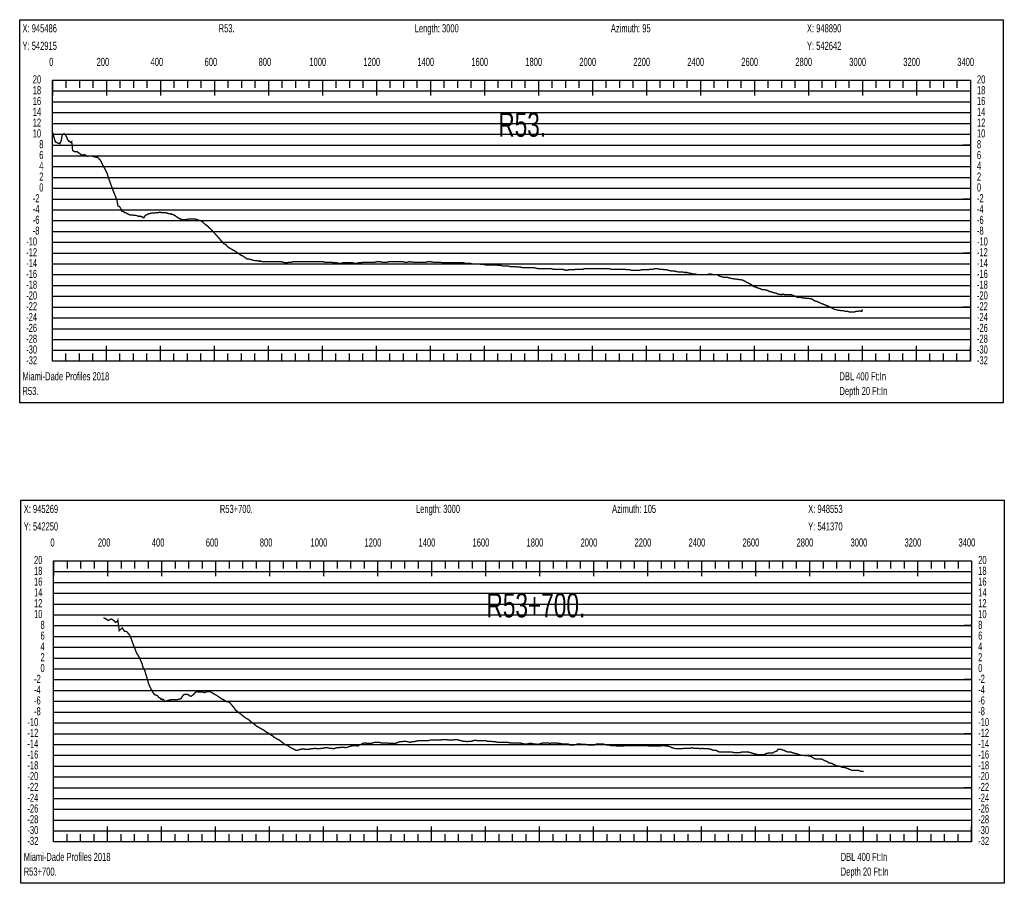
# Model space of a CAD drawing. Header units: inches. Extents: x 471865 to 538526, y 1054316 to 1102451.
# Tile 71 of 114: x 502793 to 506440, y 1099160 to 1102357. Entities that reach past the tile are written whole.
import ezdxf

# ---------------------------------------------------------------- set-up
doc = ezdxf.new("R2010")
doc.units = ezdxf.units.IN
doc.header["$MEASUREMENT"] = 0
for name, color, linetype in [('LABELS', 7, 'Continuous'), ('X_Gr1', 7, 'Continuous'), ('XSECTION', 7, 'Continuous')]:
    doc.layers.add(name, color=color, linetype=linetype)
doc.styles.get("Standard").update_dxf_attribs({"font": 'arial.ttf'})

msp = doc.modelspace()

# ---------------------------------------------------------------- linework, layer by layer
at = {"layer": 'X_Gr1', "color": 6, "linetype": 'Continuous', "lineweight": 18, "true_color": 0xff00ff, "transparency": 33554687, "const_width": 5}
msp.add_lwpolyline([(502914.4, 1101940.9), (502914.4, 1101940.9), (502914.7, 1101940.2), (502925.1, 1101905.2), (502926.5, 1101903.6), (502934.2, 1101900.4), (502941.8, 1101897.7), (502947.1, 1101909), (502949.3, 1101924.1), (502952.9, 1101933.2), (502958.1, 1101934.3), (502963.8, 1101928.5), (502969.1, 1101917.5), (502974.1, 1101906.8), (502977.8, 1101906.4), (502982.2, 1101901.8), (502985.7, 1101905.4), (502989.3, 1101872.4), (502993, 1101870), (502998.9, 1101867.6), (503005.5, 1101868.4), (503024.1, 1101855.2), (503030.4, 1101857.5), (503036.4, 1101855.7), (503045, 1101851.1), (503052.1, 1101852.7), (503061.8, 1101852), (503067.9, 1101849.9), (503076.4, 1101847.4), (503082, 1101847.6), (503091.3, 1101837.4), (503107.7, 1101806), (503116.5, 1101789.5), (503122.2, 1101770.4), (503127.5, 1101756.2), (503134.1, 1101737.7), (503139, 1101724.6), (503144.5, 1101711.2), (503153.6, 1101688.6), (503156.9, 1101667.6), (503162.6, 1101665.5), (503167.7, 1101657.7), (503171.2, 1101647.1), (503175.1, 1101647.8), (503179.9, 1101644.2), (503187.4, 1101641.5), (503194.2, 1101637.1), (503198.4, 1101634.9), (503205.9, 1101633.6), (503213, 1101633.2), (503216.3, 1101632.8), (503223.3, 1101632.6), (503229.1, 1101630.7), (503234.1, 1101628.3), (503238, 1101630), (503241.1, 1101627.7), (503245.5, 1101628.4), (503250.2, 1101624.3), (503253.9, 1101624.5), (503257.4, 1101631.4), (503263.7, 1101634.7), (503270.1, 1101638), (503271.8, 1101638.9), (503275.9, 1101638.9), (503280.2, 1101640.9), (503284.9, 1101640.9), (503289.6, 1101640.9), (503294.1, 1101640.9), (503298.8, 1101642.9), (503303.8, 1101642.9), (503308.3, 1101642.9), (503312.4, 1101644.9), (503316.8, 1101642.9), (503321.7, 1101642.9), (503327, 1101642.9), (503332.6, 1101642.9), (503338.4, 1101640.9), (503344.1, 1101638.9), (503349.2, 1101638.9), (503353.5, 1101636.9), (503357.1, 1101636.9), (503361.5, 1101634.9), (503366.6, 1101632.9), (503372.2, 1101628.9), (503378, 1101624.9), (503383.8, 1101620.9), (503389.2, 1101618.9), (503394.2, 1101616.9), (503402.2, 1101616.9), (503405.1, 1101616.9), (503411.4, 1101616.9), (503418.1, 1101618.9), (503424.7, 1101618.9), (503431.4, 1101618.9), (503437.6, 1101618.9), (503443.3, 1101618.9), (503448.8, 1101616.9), (503454.4, 1101614.9), (503460.5, 1101612.9), (503466.5, 1101610.9), (503472.2, 1101606.9), (503477.7, 1101600.9), (503483.4, 1101596.9), (503489.2, 1101592.9), (503495.4, 1101586.9), (503501.5, 1101580.9), (503507.3, 1101574.9), (503512.8, 1101568.9), (503518.1, 1101562.9), (503523.5, 1101556.9), (503528.9, 1101550.9), (503534.1, 1101544.9), (503538.7, 1101538.9), (503543.6, 1101534.9), (503549.3, 1101526.9), (503557, 1101524.9), (503559.5, 1101520.9), (503564.9, 1101514.9), (503571.3, 1101511.1), (503577.7, 1101507.3), (503584.2, 1101503.6), (503585.4, 1101502.9), (503587, 1101502.9), (503592.3, 1101498.9), (503597.2, 1101494.9), (503602, 1101492.9), (503607.1, 1101488.9), (503612.6, 1101484.9), (503618.2, 1101482.9), (503623.8, 1101478.9), (503629.9, 1101474.9), (503636, 1101470.9), (503642.1, 1101470.9), (503648.6, 1101468.9), (503656.1, 1101466.9), (503664.1, 1101464.9), (503671.8, 1101464.9), (503678.9, 1101462.9), (503686.1, 1101462.9), (503693.5, 1101460.9), (503700.9, 1101460.9), (503708.4, 1101460.9), (503716.2, 1101460.9), (503724, 1101460.9), (503731, 1101460.9), (503737.5, 1101460.9), (503744.4, 1101460.9), (503752.4, 1101460.9), (503760.9, 1101460.9), (503769, 1101458.9), (503776.4, 1101456.9), (503783.4, 1101456.9), (503790.7, 1101458.9), (503798.8, 1101458.9), (503807.4, 1101460.9), (503815.9, 1101460.9), (503823.8, 1101460.9), (503831.4, 1101460.9), (503839.7, 1101460.9), (503848.7, 1101460.9), (503862.4, 1101460.9), (503866.7, 1101460.9), (503874.4, 1101460.9), (503881.6, 1101460.9), (503889.3, 1101460.9), (503898.2, 1101460.9), (503907.5, 1101460.9), (503916.2, 1101460.9), (503924.1, 1101458.9), (503938.9, 1101458.9), (503947.3, 1101458.9), (503956.6, 1101456.9), (503966, 1101456.9), (503975, 1101454.9), (503983.1, 1101454.9), (503990.4, 1101456.9), (503997.8, 1101456.9), (504006.1, 1101456.9), (504015.2, 1101456.9), (504024.7, 1101456.9), (504033.5, 1101454.9), (504041.1, 1101454.9), (504048.6, 1101456.9), (504056.8, 1101456.9), (504066, 1101458.9), (504075.7, 1101458.9), (504084.9, 1101458.9), (504093.3, 1101458.9), (504108.7, 1101458.9), (504117.3, 1101460.9), (504126.9, 1101460.9), (504136.7, 1101458.9), (504145.6, 1101458.9), (504153.4, 1101458.9), (504161.1, 1101460.9), (504169.4, 1101460.9), (504178.5, 1101460.9), (504187.8, 1101460.9), (504196.5, 1101460.9), (504204.5, 1101460.9), (504212.5, 1101460.9), (504221, 1101458.9), (504229.2, 1101458.9), (504236.6, 1101460.9), (504253.5, 1101458.9), (504263.6, 1101458.9), (504273.1, 1101458.9), (504281.7, 1101458.9), (504289.6, 1101458.9), (504297.3, 1101458.9), (504306, 1101460.9), (504315.6, 1101460.9), (504325.3, 1101458.9), (504342.5, 1101458.9), (504350.7, 1101458.9), (504359.7, 1101456.9), (504369.1, 1101456.9), (504378.1, 1101456.9), (504386.4, 1101456.9), (504394.5, 1101456.9), (504402.7, 1101456.9), (504411.2, 1101456.9), (504419.7, 1101456.9), (504428.1, 1101456.9), (504436.4, 1101456.9), (504444.4, 1101454.9), (504452.7, 1101454.9), (504461.5, 1101454.9), (504469.6, 1101452.9), (504477.3, 1101452.9), (504485.3, 1101452.9), (504493.8, 1101452.9), (504502.7, 1101450.9), (504511.4, 1101450.9), (504519.6, 1101448.9), (504527.3, 1101448.9), (504539.2, 1101448.9), (504543.4, 1101448.9), (504551.5, 1101448.9), (504559.6, 1101448.9), (504567.7, 1101446.9), (504576.3, 1101446.9), (504585.4, 1101444.9), (504602.1, 1101444.9), (504609.8, 1101442.9), (504618.3, 1101442.9), (504627.8, 1101442.9), (504637.6, 1101440.9), (504647.4, 1101440.9), (504656, 1101438.9), (504663.3, 1101438.9), (504670.3, 1101438.9), (504678.1, 1101438.9), (504687.1, 1101438.9), (504696.5, 1101438.9), (504705.7, 1101436.9), (504714.2, 1101434.9), (504721.8, 1101434.9), (504729.5, 1101434.9), (504737.8, 1101434.9), (504746.5, 1101434.9), (504754.9, 1101434.9), (504762.6, 1101434.9), (504770.1, 1101432.9), (504777.7, 1101432.9), (504786.1, 1101432.9), (504794.9, 1101432.9), (504803.2, 1101432.9), (504810.9, 1101430.9), (504818.5, 1101428.9), (504826.7, 1101430.9), (504835.6, 1101430.9), (504844.3, 1101430.9), (504852.7, 1101432.9), (504860.3, 1101432.9), (504867.7, 1101432.9), (504879.3, 1101432.9), (504883.6, 1101434.9), (504892.9, 1101434.9), (504902, 1101434.9), (504910.2, 1101434.9), (504917.8, 1101434.9), (504925.7, 1101434.9), (504933.9, 1101434.9), (504942.4, 1101434.9), (504951.1, 1101434.9), (504959.7, 1101434.9), (504967.8, 1101434.9), (504976, 1101434.9), (504984.5, 1101432.9), (504993.4, 1101432.9), (505002, 1101432.9), (505009.9, 1101432.9), (505017.6, 1101432.9), (505025.6, 1101432.9), (505034.7, 1101432.9), (505044.2, 1101430.9), (505053.1, 1101430.9), (505061.5, 1101428.9), (505069.5, 1101428.9), (505077.9, 1101428.9), (505086.8, 1101428.9), (505095.8, 1101430.9), (505104.3, 1101430.9), (505112.2, 1101430.9), (505120, 1101430.9), (505128.4, 1101432.9), (505137.3, 1101432.9), (505146.4, 1101434.9), (505155.5, 1101434.9), (505164.4, 1101432.9), (505172.9, 1101432.9), (505180.7, 1101430.9), (505188.7, 1101430.9), (505197.2, 1101428.9), (505206.2, 1101426.9), (505215.4, 1101426.9), (505224.1, 1101424.9), (505232.5, 1101422.9), (505240.4, 1101422.9), (505248.2, 1101422.9), (505256.4, 1101420.9), (505264.6, 1101420.9), (505273.1, 1101418.9), (505281.7, 1101416.9), (505293.8, 1101414.9), (505297.6, 1101414.9), (505305, 1101412.9), (505313, 1101412.9), (505321.8, 1101412.9), (505330.6, 1101412.9), (505338.7, 1101412.9), (505345.9, 1101414.9), (505353.6, 1101414.9), (505361.9, 1101412.9), (505374.9, 1101412.9), (505379.1, 1101410.9), (505386.9, 1101406.9), (505394.5, 1101404.9), (505402.3, 1101402.9), (505415.7, 1101402.9), (505420.3, 1101400.9), (505429.1, 1101398.9), (505440.9, 1101396.9), (505444.7, 1101396.9), (505456.9, 1101394.9), (505461.4, 1101394.9), (505470.2, 1101392.9), (505478.5, 1101388.9), (505485.9, 1101384.9), (505497.8, 1101378.9), (505502.3, 1101376.9), (505511.4, 1101368.9), (505520.3, 1101366.9), (505528.4, 1101362.9), (505536.1, 1101360.9), (505544.4, 1101356.9), (505553, 1101356.9), (505561.8, 1101354.9), (505570.1, 1101350.9), (505578.2, 1101348.9), (505590.4, 1101344.9), (505594.4, 1101344.9), (505602.7, 1101340.9), (505614.9, 1101338.9), (505618.9, 1101340.9), (505626.9, 1101338.9), (505634.9, 1101338.9), (505647.7, 1101338.9), (505651.6, 1101338.9), (505659.1, 1101334.9), (505666.8, 1101332.9), (505674.9, 1101328.9), (505687.7, 1101328.9), (505691.9, 1101326.9), (505699.8, 1101326.9), (505707.3, 1101324.9), (505715.1, 1101324.9), (505728, 1101322.9), (505732.4, 1101318.9), (505740.8, 1101314.9), (505748.5, 1101312.9), (505755.6, 1101308.9), (505766.9, 1101304.9), (505771.2, 1101302.9), (505795.4, 1101292.9), (505806.8, 1101286.9), (505810.6, 1101284.9), (505818.3, 1101282.9), (505826.7, 1101280.9), (505847.4, 1101278.9), (505851.4, 1101276.9), (505859.4, 1101276.9), (505867.3, 1101274.9), (505874.9, 1101274.9), (505886.2, 1101274.9), (505890, 1101276.9), (505897.2, 1101276.9), (505904.6, 1101278.9), (505912.6, 1101276.9), (505914.4, 1101284.6)], dxfattribs=at)
at = {"layer": 'X_Gr1', "color": 6, "linetype": 'Continuous', "lineweight": 15, "true_color": 0xff00ff, "transparency": 33554687, "const_width": 5}
msp.add_lwpolyline([(503103.7, 1100143.2), (503113.1, 1100138.4), (503120.9, 1100132.3), (503132, 1100138), (503140, 1100134.1), (503148.2, 1100125.5), (503154.2, 1100128.7), (503156.5, 1100133.6), (503162, 1100094.5), (503172.8, 1100105.5), (503181, 1100092.9), (503189.4, 1100091.6), (503196, 1100084.1), (503202.3, 1100075.4), (503214.3, 1100042.5), (503220.7, 1100026.5), (503226.1, 1100011.9), (503232.1, 1100003), (503238, 1099992.5), (503247.6, 1099970), (503247.6, 1099969.2), (503248.4, 1099962.9), (503256.9, 1099945.9), (503263.3, 1099924.4), (503267.9, 1099908.6), (503270.1, 1099899.6), (503273.7, 1099891.5), (503278.9, 1099881.3), (503284, 1099871.1), (503288.3, 1099863.4), (503294.3, 1099857), (503298.9, 1099856), (503304.4, 1099853.2), (503308.4, 1099847.4), (503312.9, 1099846.1), (503315.9, 1099840.9), (503319.2, 1099841.9), (503321.5, 1099839.8), (503325.4, 1099840.2), (503328.3, 1099837.8), (503331.2, 1099832.7), (503335.6, 1099834.4), (503340.8, 1099835.9), (503345.8, 1099837.3), (503350.9, 1099838.5), (503356, 1099839.8), (503361.1, 1099839.6), (503363.7, 1099839.5), (503370.4, 1099839.5), (503377.5, 1099839.5), (503384.4, 1099841.5), (503390.7, 1099843.5), (503395.7, 1099851.5), (503400.4, 1099857.5), (503406.2, 1099859.5), (503412.9, 1099859.5), (503420.4, 1099855.5), (503427.4, 1099851.5), (503433.4, 1099855.5), (503438.2, 1099859.5), (503443, 1099865.5), (503449.3, 1099869.5), (503456.6, 1099867.5), (503464.3, 1099867.5), (503471.5, 1099867.5), (503477.5, 1099865.5), (503482.5, 1099867.5), (503487.1, 1099869.5), (503492.1, 1099869.5), (503498.1, 1099869.5), (503504.7, 1099865.5), (503511.7, 1099861.5), (503518.6, 1099857.5), (503525.1, 1099853.5), (503531.1, 1099849.5), (503536.7, 1099845.5), (503542.4, 1099841.5), (503548.1, 1099839.5), (503553.9, 1099835.5), (503560.4, 1099831.5), (503567.1, 1099831.5), (503574, 1099825.5), (503580.3, 1099817.5), (503586, 1099811.5), (503591.6, 1099801.5), (503597.6, 1099797.5), (503604.8, 1099791.5), (503612.6, 1099785.5), (503620.2, 1099779.5), (503627.3, 1099773.5), (503634, 1099769.5), (503640.9, 1099765.5), (503648.1, 1099759.5), (503655.7, 1099753.5), (503663.4, 1099747.5), (503670.6, 1099741.5), (503677.7, 1099737.5), (503684.7, 1099733.5), (503691.8, 1099729.5), (503699.2, 1099725.5), (503706.8, 1099719.5), (503714.8, 1099715.5), (503722.4, 1099709.5), (503729.7, 1099705.5), (503736.7, 1099699.5), (503743.9, 1099695.5), (503751.9, 1099691.5), (503760.1, 1099685.5), (503767.8, 1099679.5), (503774.9, 1099673.5), (503781.6, 1099671.5), (503788.9, 1099667.5), (503797.1, 1099661.5), (503805.5, 1099657.5), (503813.2, 1099653.5), (503819.8, 1099651.5), (503826.6, 1099653.5), (503834.1, 1099655.5), (503842.2, 1099657.5), (503850.6, 1099655.5), (503858.1, 1099655.5), (503864.9, 1099655.5), (503871.8, 1099657.5), (503879.6, 1099657.5), (503888, 1099659.5), (503896.3, 1099657.5), (503904, 1099657.5), (503911, 1099659.5), (503917.5, 1099659.5), (503924.7, 1099661.5), (503932.6, 1099661.5), (503940.7, 1099659.5), (503948.3, 1099659.5), (503955.3, 1099657.5), (503962, 1099659.5), (503968.6, 1099661.5), (503976.1, 1099661.5), (503984.3, 1099663.5), (503993, 1099663.5), (504001.1, 1099661.5), (504007.8, 1099663.5), (504013.8, 1099665.5), (504020.5, 1099667.5), (504028.6, 1099669.5), (504037.4, 1099669.5), (504045.1, 1099667.5), (504051.5, 1099671.5), (504057.5, 1099673.5), (504064.1, 1099677.5), (504071.8, 1099679.5), (504079.8, 1099677.5), (504087.6, 1099677.5), (504094.5, 1099677.5), (504100.8, 1099679.5), (504108, 1099681.5), (504116, 1099681.5), (504124.3, 1099681.5), (504132.1, 1099679.5), (504139.2, 1099679.5), (504146.5, 1099679.5), (504154, 1099679.5), (504162, 1099677.5), (504170.1, 1099677.5), (504178, 1099677.5), (504186, 1099677.5), (504193.5, 1099681.5), (504200.9, 1099683.5), (504208, 1099683.5), (504215.1, 1099685.5), (504222.7, 1099685.5), (504230.7, 1099683.5), (504238.9, 1099681.5), (504246.5, 1099683.5), (504253.3, 1099683.5), (504260.4, 1099685.5), (504267.8, 1099687.5), (504275.4, 1099687.5), (504283.3, 1099687.5), (504291.2, 1099687.5), (504299.1, 1099687.5), (504306.2, 1099687.5), (504313.2, 1099689.5), (504320.4, 1099689.5), (504328.4, 1099689.5), (504336.9, 1099689.5), (504344.8, 1099689.5), (504351.7, 1099689.5), (504358.3, 1099691.5), (504365.5, 1099691.5), (504373.9, 1099691.5), (504382.5, 1099689.5), (504390.5, 1099689.5), (504397.4, 1099689.5), (504404, 1099691.5), (504411.5, 1099691.5), (504419.6, 1099689.5), (504428.1, 1099687.5), (504436.6, 1099685.5), (504444.3, 1099685.5), (504451.3, 1099683.5), (504457.9, 1099685.5), (504465.5, 1099685.5), (504473.6, 1099687.5), (504481.2, 1099689.5), (504488.5, 1099687.5), (504495.6, 1099687.5), (504503.2, 1099687.5), (504511, 1099687.5), (504518.6, 1099687.5), (504525.9, 1099685.5), (504532.8, 1099685.5), (504539.9, 1099685.5), (504547.8, 1099683.5), (504556.1, 1099683.5), (504564.3, 1099681.5), (504571.5, 1099681.5), (504578.3, 1099681.5), (504585.1, 1099681.5), (504592.2, 1099681.5), (504600.4, 1099681.5), (504608.7, 1099679.5), (504616.8, 1099679.5), (504623.8, 1099679.5), (504630.1, 1099679.5), (504636.7, 1099679.5), (504644.2, 1099679.5), (504652.5, 1099677.5), (504660.7, 1099675.5), (504667.8, 1099675.5), (504674.1, 1099675.5), (504680.5, 1099677.5), (504688.2, 1099677.5), (504696.7, 1099675.5), (504704.7, 1099675.5), (504712.2, 1099673.5), (504718.8, 1099675.5), (504725.5, 1099677.5), (504732.8, 1099679.5), (504740.9, 1099679.5), (504749.4, 1099679.5), (504756.9, 1099677.5), (504763.8, 1099679.5), (504770.8, 1099679.5), (504778.3, 1099679.5), (504786.3, 1099677.5), (504794, 1099677.5), (504801.7, 1099675.5), (504809.4, 1099675.5), (504816.8, 1099675.5), (504824.2, 1099675.5), (504831.4, 1099671.5), (504838.9, 1099671.5), (504846.6, 1099671.5), (504854, 1099673.5), (504861.5, 1099675.5), (504869.1, 1099675.5), (504876.9, 1099673.5), (504884.7, 1099673.5), (504891.8, 1099673.5), (504898.9, 1099671.5), (504906.3, 1099671.5), (504914.3, 1099671.5), (504922.4, 1099671.5), (504930.1, 1099675.5), (504937.6, 1099675.5), (504944.8, 1099675.5), (504952.4, 1099675.5), (504960.4, 1099673.5), (504968.3, 1099671.5), (504976, 1099671.5), (504983.2, 1099669.5), (504990.4, 1099669.5), (504998, 1099669.5), (505006, 1099667.5), (505013.9, 1099667.5), (505021.2, 1099667.5), (505028.4, 1099667.5), (505036.1, 1099669.5), (505043.7, 1099669.5), (505051.1, 1099669.5), (505058.1, 1099669.5), (505065.4, 1099669.5), (505072.8, 1099669.5), (505080.2, 1099669.5), (505087.9, 1099669.5), (505095.5, 1099669.5), (505106.6, 1099669.5), (505110.3, 1099669.5), (505118.1, 1099669.5), (505126.3, 1099667.5), (505134.2, 1099667.5), (505141.9, 1099667.5), (505149.3, 1099667.5), (505156.5, 1099667.5), (505164.1, 1099667.5), (505171.8, 1099669.5), (505179.5, 1099669.5), (505186.9, 1099667.5), (505194, 1099667.5), (505201.4, 1099665.5), (505209.1, 1099661.5), (505216.8, 1099659.5), (505224.5, 1099657.5), (505231.7, 1099657.5), (505238.8, 1099657.5), (505246, 1099657.5), (505253.5, 1099659.5), (505261.4, 1099659.5), (505268.8, 1099659.5), (505275.9, 1099659.5), (505282.9, 1099661.5), (505290.5, 1099659.5), (505298.9, 1099659.5), (505307.1, 1099659.5), (505314.4, 1099657.5), (505321.1, 1099659.5), (505328.3, 1099657.5), (505336, 1099657.5), (505343.5, 1099657.5), (505354.3, 1099655.5), (505357.7, 1099653.5), (505364.3, 1099651.5), (505374.8, 1099651.5), (505378.5, 1099647.5), (505386.7, 1099645.5), (505394.6, 1099645.5), (505401.9, 1099645.5), (505408.8, 1099645.5), (505415.6, 1099645.5), (505422.8, 1099645.5), (505430.7, 1099645.5), (505438.9, 1099643.5), (505446.8, 1099643.5), (505454.1, 1099643.5), (505461.2, 1099643.5), (505468.2, 1099645.5), (505475.7, 1099645.5), (505483.8, 1099645.5), (505491.8, 1099645.5), (505499.4, 1099643.5), (505506, 1099641.5), (505512.5, 1099639.5), (505519.9, 1099637.5), (505528.4, 1099635.5), (505540.6, 1099635.5), (505544.3, 1099635.5), (505550.5, 1099635.5), (505557, 1099639.5), (505564.6, 1099641.5), (505577.1, 1099641.5), (505581, 1099641.5), (505587.7, 1099645.5), (505597.9, 1099649.5), (505601.6, 1099655.5), (505613.6, 1099655.5), (505617.6, 1099653.5), (505625, 1099651.5), (505632.4, 1099647.5), (505639.6, 1099645.5), (505650.3, 1099645.5), (505653.8, 1099643.5), (505661, 1099641.5), (505668.6, 1099639.5), (505676.4, 1099637.5), (505687.5, 1099633.5), (505691.1, 1099633.5), (505698.1, 1099633.5), (505705.4, 1099631.5), (505713.2, 1099631.5), (505725.4, 1099629.5), (505729.2, 1099625.5), (505736.4, 1099621.5), (505743.4, 1099619.5), (505750.7, 1099619.5), (505762.9, 1099619.5), (505767.1, 1099617.5), (505775.1, 1099613.5), (505786, 1099609.5), (505789.6, 1099605.5), (505801.1, 1099603.5), (505804.9, 1099601.5), (505812.4, 1099597.5), (505819.8, 1099593.5), (505827.5, 1099593.5), (505839.6, 1099589.5), (505843.7, 1099589.5), (505851.5, 1099587.5), (505862.3, 1099583.5), (505865.8, 1099581.5), (505876.9, 1099577.5), (505880.9, 1099577.5), (505889.1, 1099577.5), (505900.3, 1099577.5), (505903.8, 1099575.5), (505913.9, 1099573.5), (505917.5, 1099573.5), (505919, 1099573.2)], dxfattribs=at)
at = {"layer": 'XSECTION', "color": 18, "linetype": 'Continuous', "true_color": 0x000000}
for points in [[(502793.2, 1102356.9), (506435.6, 1102356.9), (506435.6, 1100938.9), (502793.2, 1100938.9), (502793.2, 1102356.9)], [(502914.4, 1102132.9), (506314.4, 1102132.9), (506314.4, 1101092.9), (502914.4, 1101092.9), (502914.4, 1102132.9)], [(502914.4, 1102132.9), (502914.4, 1102076.5)], [(502914.4, 1102132.9), (502914.4, 1102076.5)], [(502914.4, 1102132.9), (502914.4, 1102104.9)], [(502914.4, 1102132.9), (502914.4, 1102104.9)], [(502964.4, 1102132.9), (502964.4, 1102104.9)], [(503014.4, 1102132.9), (503014.4, 1102104.9)], [(503064.4, 1102132.9), (503064.4, 1102104.9)], [(503114.4, 1102132.9), (503114.4, 1102076.5)], [(503114.4, 1102132.9), (503114.4, 1102104.9)], [(503164.4, 1102132.9), (503164.4, 1102104.9)], [(503214.4, 1102132.9), (503214.4, 1102104.9)], [(503264.4, 1102132.9), (503264.4, 1102104.9)], [(503314.4, 1102132.9), (503314.4, 1102076.5)], [(503314.4, 1102132.9), (503314.4, 1102104.9)], [(503364.4, 1102132.9), (503364.4, 1102104.9)], [(503414.4, 1102132.9), (503414.4, 1102104.9)], [(503464.4, 1102132.9), (503464.4, 1102104.9)], [(503514.4, 1102132.9), (503514.4, 1102076.5)], [(503514.4, 1102132.9), (503514.4, 1102104.9)], [(503564.4, 1102132.9), (503564.4, 1102104.9)], [(503614.4, 1102132.9), (503614.4, 1102104.9)], [(503664.4, 1102132.9), (503664.4, 1102104.9)], [(503714.4, 1102132.9), (503714.4, 1102076.5)], [(503714.4, 1102132.9), (503714.4, 1102104.9)], [(503764.4, 1102132.9), (503764.4, 1102104.9)], [(503814.4, 1102132.9), (503814.4, 1102104.9)], [(503864.4, 1102132.9), (503864.4, 1102104.9)], [(503914.4, 1102132.9), (503914.4, 1102076.5)], [(503914.4, 1102132.9), (503914.4, 1102104.9)], [(503964.4, 1102132.9), (503964.4, 1102104.9)], [(504014.4, 1102132.9), (504014.4, 1102104.9)], [(504064.4, 1102132.9), (504064.4, 1102104.9)], [(504114.4, 1102132.9), (504114.4, 1102076.5)], [(504114.4, 1102132.9), (504114.4, 1102104.9)], [(504164.4, 1102132.9), (504164.4, 1102104.9)], [(504214.4, 1102132.9), (504214.4, 1102104.9)], [(504264.4, 1102132.9), (504264.4, 1102104.9)], [(504314.4, 1102132.9), (504314.4, 1102076.5)], [(504314.4, 1102132.9), (504314.4, 1102104.9)], [(504364.4, 1102132.9), (504364.4, 1102104.9)], [(504414.4, 1102132.9), (504414.4, 1102104.9)], [(504464.4, 1102132.9), (504464.4, 1102104.9)], [(504514.4, 1102132.9), (504514.4, 1102076.5)], [(504514.4, 1102132.9), (504514.4, 1102104.9)], [(504564.4, 1102132.9), (504564.4, 1102104.9)], [(504614.4, 1102132.9), (504614.4, 1102104.9)], [(504664.4, 1102132.9), (504664.4, 1102104.9)], [(504714.4, 1102132.9), (504714.4, 1102076.5)], [(504714.4, 1102132.9), (504714.4, 1102104.9)], [(504764.4, 1102132.9), (504764.4, 1102104.9)], [(504814.4, 1102132.9), (504814.4, 1102104.9)], [(504864.4, 1102132.9), (504864.4, 1102104.9)], [(504914.4, 1102132.9), (504914.4, 1102076.5)], [(504914.4, 1102132.9), (504914.4, 1102104.9)], [(504964.4, 1102132.9), (504964.4, 1102104.9)], [(505014.4, 1102132.9), (505014.4, 1102104.9)], [(505064.4, 1102132.9), (505064.4, 1102104.9)], [(505114.4, 1102132.9), (505114.4, 1102076.5)], [(505114.4, 1102132.9), (505114.4, 1102104.9)], [(505164.4, 1102132.9), (505164.4, 1102104.9)], [(505214.4, 1102132.9), (505214.4, 1102104.9)], [(505264.4, 1102132.9), (505264.4, 1102104.9)], [(505314.4, 1102132.9), (505314.4, 1102076.5)], [(505314.4, 1102132.9), (505314.4, 1102104.9)], [(505364.4, 1102132.9), (505364.4, 1102104.9)], [(505414.4, 1102132.9), (505414.4, 1102104.9)], [(505464.4, 1102132.9), (505464.4, 1102104.9)], [(505514.4, 1102132.9), (505514.4, 1102076.5)], [(505514.4, 1102132.9), (505514.4, 1102104.9)], [(505564.4, 1102132.9), (505564.4, 1102104.9)], [(505614.4, 1102132.9), (505614.4, 1102104.9)], [(505664.4, 1102132.9), (505664.4, 1102104.9)], [(505714.4, 1102132.9), (505714.4, 1102076.5)], [(505714.4, 1102132.9), (505714.4, 1102104.9)], [(505764.4, 1102132.9), (505764.4, 1102104.9)], [(505814.4, 1102132.9), (505814.4, 1102104.9)], [(505864.4, 1102132.9), (505864.4, 1102104.9)], [(505914.4, 1102132.9), (505914.4, 1102076.5)], [(505914.4, 1102132.9), (505914.4, 1102104.9)], [(505964.4, 1102132.9), (505964.4, 1102104.9)], [(506014.4, 1102132.9), (506014.4, 1102104.9)], [(506064.4, 1102132.9), (506064.4, 1102104.9)], [(506114.4, 1102132.9), (506114.4, 1102076.5)], [(506114.4, 1102132.9), (506114.4, 1102104.9)], [(506164.4, 1102132.9), (506164.4, 1102104.9)], [(506214.4, 1102132.9), (506214.4, 1102104.9)], [(506264.4, 1102132.9), (506264.4, 1102104.9)], [(506314.4, 1102132.9), (506314.4, 1102076.5)], [(506314.4, 1102132.9), (506314.4, 1102104.9)], [(502914.4, 1101892.9), (502942.4, 1101892.9)], [(506314.4, 1101892.9), (506286.4, 1101892.9)], [(502914.4, 1101692.9), (502942.4, 1101692.9)], [(506314.4, 1101692.9), (506286.4, 1101692.9)], [(502914.4, 1101492.9), (502942.4, 1101492.9)], [(506314.4, 1101492.9), (506286.4, 1101492.9)], [(502914.4, 1101292.9), (502942.4, 1101292.9)], [(506314.4, 1101292.9), (506286.4, 1101292.9)], [(502914.4, 1101092.9), (502914.4, 1101149.3)], [(502914.4, 1101092.9), (502914.4, 1101149.3)], [(503114.4, 1101092.9), (503114.4, 1101149.3)], [(503314.4, 1101092.9), (503314.4, 1101149.3)], [(503514.4, 1101092.9), (503514.4, 1101149.3)], [(503714.4, 1101092.9), (503714.4, 1101149.3)], [(503914.4, 1101092.9), (503914.4, 1101149.3)], [(504114.4, 1101092.9), (504114.4, 1101149.3)], [(504314.4, 1101092.9), (504314.4, 1101149.3)], [(504514.4, 1101092.9), (504514.4, 1101149.3)], [(504714.4, 1101092.9), (504714.4, 1101149.3)], [(504914.4, 1101092.9), (504914.4, 1101149.3)], [(505114.4, 1101092.9), (505114.4, 1101149.3)], [(505314.4, 1101092.9), (505314.4, 1101149.3)], [(505514.4, 1101092.9), (505514.4, 1101149.3)], [(505714.4, 1101092.9), (505714.4, 1101149.3)], [(505914.4, 1101092.9), (505914.4, 1101149.3)], [(506114.4, 1101092.9), (506114.4, 1101149.3)], [(506314.4, 1101092.9), (506314.4, 1101149.3)], [(502914.4, 1101092.9), (502914.4, 1101120.9)], [(502914.4, 1101092.9), (502914.4, 1101120.9)], [(502964.4, 1101092.9), (502964.4, 1101120.9)], [(503014.4, 1101092.9), (503014.4, 1101120.9)], [(503064.4, 1101092.9), (503064.4, 1101120.9)], [(503114.4, 1101092.9), (503114.4, 1101120.9)], [(503164.4, 1101092.9), (503164.4, 1101120.9)], [(503214.4, 1101092.9), (503214.4, 1101120.9)], [(503264.4, 1101092.9), (503264.4, 1101120.9)], [(503314.4, 1101092.9), (503314.4, 1101120.9)], [(503364.4, 1101092.9), (503364.4, 1101120.9)], [(503414.4, 1101092.9), (503414.4, 1101120.9)], [(503464.4, 1101092.9), (503464.4, 1101120.9)], [(503514.4, 1101092.9), (503514.4, 1101120.9)], [(503564.4, 1101092.9), (503564.4, 1101120.9)], [(503614.4, 1101092.9), (503614.4, 1101120.9)], [(503664.4, 1101092.9), (503664.4, 1101120.9)], [(503714.4, 1101092.9), (503714.4, 1101120.9)], [(503764.4, 1101092.9), (503764.4, 1101120.9)], [(503814.4, 1101092.9), (503814.4, 1101120.9)], [(503864.4, 1101092.9), (503864.4, 1101120.9)], [(503914.4, 1101092.9), (503914.4, 1101120.9)], [(503964.4, 1101092.9), (503964.4, 1101120.9)], [(504014.4, 1101092.9), (504014.4, 1101120.9)], [(504064.4, 1101092.9), (504064.4, 1101120.9)], [(504114.4, 1101092.9), (504114.4, 1101120.9)], [(504164.4, 1101092.9), (504164.4, 1101120.9)], [(504214.4, 1101092.9), (504214.4, 1101120.9)], [(504264.4, 1101092.9), (504264.4, 1101120.9)], [(504314.4, 1101092.9), (504314.4, 1101120.9)], [(504364.4, 1101092.9), (504364.4, 1101120.9)], [(504414.4, 1101092.9), (504414.4, 1101120.9)], [(504464.4, 1101092.9), (504464.4, 1101120.9)], [(504514.4, 1101092.9), (504514.4, 1101120.9)], [(504564.4, 1101092.9), (504564.4, 1101120.9)], [(504614.4, 1101092.9), (504614.4, 1101120.9)], [(504664.4, 1101092.9), (504664.4, 1101120.9)], [(504714.4, 1101092.9), (504714.4, 1101120.9)], [(504764.4, 1101092.9), (504764.4, 1101120.9)], [(504814.4, 1101092.9), (504814.4, 1101120.9)], [(504864.4, 1101092.9), (504864.4, 1101120.9)], [(504914.4, 1101092.9), (504914.4, 1101120.9)], [(504964.4, 1101092.9), (504964.4, 1101120.9)], [(505014.4, 1101092.9), (505014.4, 1101120.9)], [(505064.4, 1101092.9), (505064.4, 1101120.9)], [(505114.4, 1101092.9), (505114.4, 1101120.9)], [(505164.4, 1101092.9), (505164.4, 1101120.9)], [(505214.4, 1101092.9), (505214.4, 1101120.9)], [(505264.4, 1101092.9), (505264.4, 1101120.9)], [(505314.4, 1101092.9), (505314.4, 1101120.9)], [(505364.4, 1101092.9), (505364.4, 1101120.9)], [(505414.4, 1101092.9), (505414.4, 1101120.9)], [(505464.4, 1101092.9), (505464.4, 1101120.9)], [(505514.4, 1101092.9), (505514.4, 1101120.9)], [(505564.4, 1101092.9), (505564.4, 1101120.9)], [(505614.4, 1101092.9), (505614.4, 1101120.9)], [(505664.4, 1101092.9), (505664.4, 1101120.9)], [(505714.4, 1101092.9), (505714.4, 1101120.9)], [(505764.4, 1101092.9), (505764.4, 1101120.9)], [(505814.4, 1101092.9), (505814.4, 1101120.9)], [(505864.4, 1101092.9), (505864.4, 1101120.9)], [(505914.4, 1101092.9), (505914.4, 1101120.9)], [(505964.4, 1101092.9), (505964.4, 1101120.9)], [(506014.4, 1101092.9), (506014.4, 1101120.9)], [(506064.4, 1101092.9), (506064.4, 1101120.9)], [(506114.4, 1101092.9), (506114.4, 1101120.9)], [(506164.4, 1101092.9), (506164.4, 1101120.9)], [(506214.4, 1101092.9), (506214.4, 1101120.9)], [(506264.4, 1101092.9), (506264.4, 1101120.9)], [(506314.4, 1101092.9), (506314.4, 1101120.9)], [(502797.8, 1100577.5), (506440.2, 1100577.5), (506440.2, 1099159.5), (502797.8, 1099159.5), (502797.8, 1100577.5)], [(502919, 1100353.5), (506319, 1100353.5), (506319, 1099313.5), (502919, 1099313.5), (502919, 1100353.5)], [(502919, 1100353.5), (502919, 1100297.1)], [(502919, 1100353.5), (502919, 1100297.1)], [(502919, 1100353.5), (502919, 1100325.5)], [(502919, 1100353.5), (502919, 1100325.5)], [(502969, 1100353.5), (502969, 1100325.5)], [(503019, 1100353.5), (503019, 1100325.5)], [(503069, 1100353.5), (503069, 1100325.5)], [(503119, 1100353.5), (503119, 1100297.1)], [(503119, 1100353.5), (503119, 1100325.5)], [(503169, 1100353.5), (503169, 1100325.5)], [(503219, 1100353.5), (503219, 1100325.5)], [(503269, 1100353.5), (503269, 1100325.5)], [(503319, 1100353.5), (503319, 1100297.1)], [(503319, 1100353.5), (503319, 1100325.5)], [(503369, 1100353.5), (503369, 1100325.5)], [(503419, 1100353.5), (503419, 1100325.5)], [(503469, 1100353.5), (503469, 1100325.5)], [(503519, 1100353.5), (503519, 1100297.1)], [(503519, 1100353.5), (503519, 1100325.5)], [(503569, 1100353.5), (503569, 1100325.5)], [(503619, 1100353.5), (503619, 1100325.5)], [(503669, 1100353.5), (503669, 1100325.5)], [(503719, 1100353.5), (503719, 1100297.1)], [(503719, 1100353.5), (503719, 1100325.5)], [(503769, 1100353.5), (503769, 1100325.5)], [(503819, 1100353.5), (503819, 1100325.5)], [(503869, 1100353.5), (503869, 1100325.5)], [(503919, 1100353.5), (503919, 1100297.1)], [(503919, 1100353.5), (503919, 1100325.5)], [(503969, 1100353.5), (503969, 1100325.5)], [(504019, 1100353.5), (504019, 1100325.5)], [(504069, 1100353.5), (504069, 1100325.5)], [(504119, 1100353.5), (504119, 1100297.1)], [(504119, 1100353.5), (504119, 1100325.5)], [(504169, 1100353.5), (504169, 1100325.5)], [(504219, 1100353.5), (504219, 1100325.5)], [(504269, 1100353.5), (504269, 1100325.5)], [(504319, 1100353.5), (504319, 1100297.1)], [(504319, 1100353.5), (504319, 1100325.5)], [(504369, 1100353.5), (504369, 1100325.5)], [(504419, 1100353.5), (504419, 1100325.5)], [(504469, 1100353.5), (504469, 1100325.5)], [(504519, 1100353.5), (504519, 1100297.1)], [(504519, 1100353.5), (504519, 1100325.5)], [(504569, 1100353.5), (504569, 1100325.5)], [(504619, 1100353.5), (504619, 1100325.5)], [(504669, 1100353.5), (504669, 1100325.5)], [(504719, 1100353.5), (504719, 1100297.1)], [(504719, 1100353.5), (504719, 1100325.5)], [(504769, 1100353.5), (504769, 1100325.5)], [(504819, 1100353.5), (504819, 1100325.5)], [(504869, 1100353.5), (504869, 1100325.5)], [(504919, 1100353.5), (504919, 1100297.1)], [(504919, 1100353.5), (504919, 1100325.5)], [(504969, 1100353.5), (504969, 1100325.5)], [(505019, 1100353.5), (505019, 1100325.5)], [(505069, 1100353.5), (505069, 1100325.5)], [(505119, 1100353.5), (505119, 1100297.1)], [(505119, 1100353.5), (505119, 1100325.5)], [(505169, 1100353.5), (505169, 1100325.5)], [(505219, 1100353.5), (505219, 1100325.5)], [(505269, 1100353.5), (505269, 1100325.5)], [(505319, 1100353.5), (505319, 1100297.1)], [(505319, 1100353.5), (505319, 1100325.5)], [(505369, 1100353.5), (505369, 1100325.5)], [(505419, 1100353.5), (505419, 1100325.5)], [(505469, 1100353.5), (505469, 1100325.5)], [(505519, 1100353.5), (505519, 1100297.1)], [(505519, 1100353.5), (505519, 1100325.5)], [(505569, 1100353.5), (505569, 1100325.5)], [(505619, 1100353.5), (505619, 1100325.5)], [(505669, 1100353.5), (505669, 1100325.5)], [(505719, 1100353.5), (505719, 1100297.1)], [(505719, 1100353.5), (505719, 1100325.5)], [(505769, 1100353.5), (505769, 1100325.5)], [(505819, 1100353.5), (505819, 1100325.5)], [(505869, 1100353.5), (505869, 1100325.5)], [(505919, 1100353.5), (505919, 1100297.1)], [(505919, 1100353.5), (505919, 1100325.5)], [(505969, 1100353.5), (505969, 1100325.5)], [(506019, 1100353.5), (506019, 1100325.5)], [(506069, 1100353.5), (506069, 1100325.5)], [(506119, 1100353.5), (506119, 1100297.1)], [(506119, 1100353.5), (506119, 1100325.5)], [(506169, 1100353.5), (506169, 1100325.5)], [(506219, 1100353.5), (506219, 1100325.5)], [(506269, 1100353.5), (506269, 1100325.5)], [(506319, 1100353.5), (506319, 1100297.1)], [(506319, 1100353.5), (506319, 1100325.5)], [(502919, 1100113.5), (502947, 1100113.5)], [(506319, 1100113.5), (506291, 1100113.5)], [(502919, 1099913.5), (502947, 1099913.5)], [(506319, 1099913.5), (506291, 1099913.5)], [(502919, 1099713.5), (502947, 1099713.5)], [(506319, 1099713.5), (506291, 1099713.5)], [(502919, 1099513.5), (502947, 1099513.5)], [(506319, 1099513.5), (506291, 1099513.5)], [(502919, 1099313.5), (502919, 1099369.9)], [(502919, 1099313.5), (502919, 1099369.9)], [(503119, 1099313.5), (503119, 1099369.9)], [(503319, 1099313.5), (503319, 1099369.9)], [(503519, 1099313.5), (503519, 1099369.9)], [(503719, 1099313.5), (503719, 1099369.9)], [(503919, 1099313.5), (503919, 1099369.9)], [(504119, 1099313.5), (504119, 1099369.9)], [(504319, 1099313.5), (504319, 1099369.9)], [(504519, 1099313.5), (504519, 1099369.9)], [(504719, 1099313.5), (504719, 1099369.9)], [(504919, 1099313.5), (504919, 1099369.9)], [(505119, 1099313.5), (505119, 1099369.9)], [(505319, 1099313.5), (505319, 1099369.9)], [(505519, 1099313.5), (505519, 1099369.9)], [(505719, 1099313.5), (505719, 1099369.9)], [(505919, 1099313.5), (505919, 1099369.9)], [(506119, 1099313.5), (506119, 1099369.9)], [(506319, 1099313.5), (506319, 1099369.9)], [(502919, 1099313.5), (502919, 1099341.5)], [(502919, 1099313.5), (502919, 1099341.5)], [(502969, 1099313.5), (502969, 1099341.5)], [(503019, 1099313.5), (503019, 1099341.5)], [(503069, 1099313.5), (503069, 1099341.5)], [(503119, 1099313.5), (503119, 1099341.5)], [(503169, 1099313.5), (503169, 1099341.5)], [(503219, 1099313.5), (503219, 1099341.5)], [(503269, 1099313.5), (503269, 1099341.5)], [(503319, 1099313.5), (503319, 1099341.5)], [(503369, 1099313.5), (503369, 1099341.5)], [(503419, 1099313.5), (503419, 1099341.5)], [(503469, 1099313.5), (503469, 1099341.5)], [(503519, 1099313.5), (503519, 1099341.5)], [(503569, 1099313.5), (503569, 1099341.5)], [(503619, 1099313.5), (503619, 1099341.5)], [(503669, 1099313.5), (503669, 1099341.5)], [(503719, 1099313.5), (503719, 1099341.5)], [(503769, 1099313.5), (503769, 1099341.5)], [(503819, 1099313.5), (503819, 1099341.5)], [(503869, 1099313.5), (503869, 1099341.5)], [(503919, 1099313.5), (503919, 1099341.5)], [(503969, 1099313.5), (503969, 1099341.5)], [(504019, 1099313.5), (504019, 1099341.5)], [(504069, 1099313.5), (504069, 1099341.5)], [(504119, 1099313.5), (504119, 1099341.5)], [(504169, 1099313.5), (504169, 1099341.5)], [(504219, 1099313.5), (504219, 1099341.5)], [(504269, 1099313.5), (504269, 1099341.5)], [(504319, 1099313.5), (504319, 1099341.5)], [(504369, 1099313.5), (504369, 1099341.5)], [(504419, 1099313.5), (504419, 1099341.5)], [(504469, 1099313.5), (504469, 1099341.5)], [(504519, 1099313.5), (504519, 1099341.5)], [(504569, 1099313.5), (504569, 1099341.5)], [(504619, 1099313.5), (504619, 1099341.5)], [(504669, 1099313.5), (504669, 1099341.5)], [(504719, 1099313.5), (504719, 1099341.5)], [(504769, 1099313.5), (504769, 1099341.5)], [(504819, 1099313.5), (504819, 1099341.5)], [(504869, 1099313.5), (504869, 1099341.5)], [(504919, 1099313.5), (504919, 1099341.5)], [(504969, 1099313.5), (504969, 1099341.5)], [(505019, 1099313.5), (505019, 1099341.5)], [(505069, 1099313.5), (505069, 1099341.5)], [(505119, 1099313.5), (505119, 1099341.5)], [(505169, 1099313.5), (505169, 1099341.5)], [(505219, 1099313.5), (505219, 1099341.5)], [(505269, 1099313.5), (505269, 1099341.5)], [(505319, 1099313.5), (505319, 1099341.5)], [(505369, 1099313.5), (505369, 1099341.5)], [(505419, 1099313.5), (505419, 1099341.5)], [(505469, 1099313.5), (505469, 1099341.5)], [(505519, 1099313.5), (505519, 1099341.5)], [(505569, 1099313.5), (505569, 1099341.5)], [(505619, 1099313.5), (505619, 1099341.5)], [(505669, 1099313.5), (505669, 1099341.5)], [(505719, 1099313.5), (505719, 1099341.5)], [(505769, 1099313.5), (505769, 1099341.5)], [(505819, 1099313.5), (505819, 1099341.5)], [(505869, 1099313.5), (505869, 1099341.5)], [(505919, 1099313.5), (505919, 1099341.5)], [(505969, 1099313.5), (505969, 1099341.5)], [(506019, 1099313.5), (506019, 1099341.5)], [(506069, 1099313.5), (506069, 1099341.5)], [(506119, 1099313.5), (506119, 1099341.5)], [(506169, 1099313.5), (506169, 1099341.5)], [(506219, 1099313.5), (506219, 1099341.5)], [(506269, 1099313.5), (506269, 1099341.5)], [(506319, 1099313.5), (506319, 1099341.5)]]:
    msp.add_lwpolyline(points, dxfattribs=at)
at = {"layer": 'XSECTION', "color": 18, "true_color": 0x000000}
for points in [[(502914.4, 1102092.9), (506314.4, 1102092.9)], [(502914.4, 1102052.9), (506314.4, 1102052.9)], [(502914.4, 1102012.9), (506314.4, 1102012.9)], [(502914.4, 1101972.9), (506314.4, 1101972.9)], [(502914.4, 1101932.9), (506314.4, 1101932.9)], [(502914.4, 1101892.9), (506314.4, 1101892.9)], [(502914.4, 1101852.9), (506314.4, 1101852.9)], [(502914.4, 1101812.9), (506314.4, 1101812.9)], [(502914.4, 1101772.9), (506314.4, 1101772.9)], [(502914.4, 1101732.9), (506314.4, 1101732.9)], [(502914.4, 1101692.9), (506314.4, 1101692.9)], [(502914.4, 1101652.9), (506314.4, 1101652.9)], [(502914.4, 1101612.9), (506314.4, 1101612.9)], [(502914.4, 1101572.9), (506314.4, 1101572.9)], [(502914.4, 1101532.9), (506314.4, 1101532.9)], [(502914.4, 1101492.9), (506314.4, 1101492.9)], [(502914.4, 1101452.9), (506314.4, 1101452.9)], [(502914.4, 1101412.9), (506314.4, 1101412.9)], [(502914.4, 1101372.9), (506314.4, 1101372.9)], [(502914.4, 1101332.9), (506314.4, 1101332.9)], [(502914.4, 1101292.9), (506314.4, 1101292.9)], [(502914.4, 1101252.9), (506314.4, 1101252.9)], [(502914.4, 1101212.9), (506314.4, 1101212.9)], [(502914.4, 1101172.9), (506314.4, 1101172.9)], [(502914.4, 1101132.9), (506314.4, 1101132.9)], [(502919, 1100313.5), (506319, 1100313.5)], [(502919, 1100273.5), (506319, 1100273.5)], [(502919, 1100233.5), (506319, 1100233.5)], [(502919, 1100193.5), (506319, 1100193.5)], [(502919, 1100153.5), (506319, 1100153.5)], [(502919, 1100113.5), (506319, 1100113.5)], [(502919, 1100073.5), (506319, 1100073.5)], [(502919, 1100033.5), (506319, 1100033.5)], [(502919, 1099993.5), (506319, 1099993.5)], [(502919, 1099953.5), (506319, 1099953.5)], [(502919, 1099913.5), (506319, 1099913.5)], [(502919, 1099873.5), (506319, 1099873.5)], [(502919, 1099833.5), (506319, 1099833.5)], [(502919, 1099793.5), (506319, 1099793.5)], [(502919, 1099753.5), (506319, 1099753.5)], [(502919, 1099713.5), (506319, 1099713.5)], [(502919, 1099673.5), (506319, 1099673.5)], [(502919, 1099633.5), (506319, 1099633.5)], [(502919, 1099593.5), (506319, 1099593.5)], [(502919, 1099553.5), (506319, 1099553.5)], [(502919, 1099513.5), (506319, 1099513.5)], [(502919, 1099473.5), (506319, 1099473.5)], [(502919, 1099433.5), (506319, 1099433.5)], [(502919, 1099393.5), (506319, 1099393.5)], [(502919, 1099353.5), (506319, 1099353.5)]]:
    msp.add_lwpolyline(points, dxfattribs=at)

# ---------------------------------------------------------------- texts
at = {"layer": 'LABELS', "color": 18, "true_color": 0x000000, "width": 0.666667}
for s, height, p in [('X: 945486', 30, (502803.6, 1102310.1)), ('R53.', 30, (503530, 1102310.1)), ('Length: 3000', 30, (504256.4, 1102310.1)), ('Azimuth: 95', 30, (504982.8, 1102310.1)), ('X: 948890', 30, (505709.2, 1102310.1)), ('Y: 542915', 30, (502803.6, 1102245.3)), ('Y: 542642', 30, (505709.2, 1102245.3)), ('0', 30, (502902.4, 1102185.7)), ('0', 30, (502902.4, 1102185.7)), ('200', 30, (503078, 1102185.7)), ('400', 30, (503278, 1102185.7)), ('600', 30, (503478, 1102185.7)), ('800', 30, (503678, 1102185.7)), ('1000', 30, (503866, 1102185.7)), ('1200', 30, (504066, 1102185.7)), ('1400', 30, (504266, 1102185.7)), ('1600', 30, (504466, 1102185.7)), ('1800', 30, (504666, 1102185.7)), ('2000', 30, (504866, 1102185.7)), ('2200', 30, (505066, 1102185.7)), ('2400', 30, (505266, 1102185.7)), ('2600', 30, (505466, 1102185.7)), ('2800', 30, (505666, 1102185.7)), ('3000', 30, (505866, 1102185.7)), ('3200', 30, (506066, 1102185.7)), ('3400', 30, (506266, 1102185.7)), ('20', 30, (502841.6, 1102120.9)), ('20', 30, (506338.8, 1102120.9)), ('18', 30, (502841.6, 1102080.9)), ('18', 30, (506338.8, 1102080.9)), ('16', 30, (502841.6, 1102040.9)), ('16', 30, (506338.8, 1102040.9)), ('14', 30, (502841.6, 1102000.9)), ('R53.', 90, (504566, 1101923.7)), ('14', 30, (506338.8, 1102000.9)), ('12', 30, (502841.6, 1101960.9)), ('12', 30, (506338.8, 1101960.9)), ('10', 30, (502841.6, 1101920.9)), ('10', 30, (506338.8, 1101920.9)), ('8', 30, (502865.6, 1101880.9)), ('8', 30, (506338.8, 1101880.9)), ('6', 30, (502865.6, 1101840.9)), ('6', 30, (506338.8, 1101840.9)), ('4', 30, (502865.6, 1101800.9)), ('4', 30, (506338.8, 1101800.9)), ('2', 30, (502865.6, 1101760.9)), ('2', 30, (506338.8, 1101760.9)), ('0', 30, (502865.6, 1101720.9)), ('0', 30, (506338.8, 1101720.9)), ('-2', 30, (502841.6, 1101680.9)), ('-2', 30, (506338.8, 1101680.9)), ('-4', 30, (502841.6, 1101640.9)), ('-4', 30, (506338.8, 1101640.9)), ('-6', 30, (502841.6, 1101600.9)), ('-6', 30, (506338.8, 1101600.9)), ('-8', 30, (502841.6, 1101560.9)), ('-8', 30, (506338.8, 1101560.9)), ('-10', 30, (502817.2, 1101520.9)), ('-10', 30, (506338.8, 1101520.9)), ('-12', 30, (502817.2, 1101480.9)), ('-12', 30, (506338.8, 1101480.9)), ('-14', 30, (502817.2, 1101440.9)), ('-14', 30, (506338.8, 1101440.9)), ('-16', 30, (502817.2, 1101400.9)), ('-16', 30, (506338.8, 1101400.9)), ('-18', 30, (502817.2, 1101360.9)), ('-18', 30, (506338.8, 1101360.9)), ('-20', 30, (502817.2, 1101320.9)), ('-20', 30, (506338.8, 1101320.9)), ('-22', 30, (502817.2, 1101280.9)), ('-22', 30, (506338.8, 1101280.9)), ('-24', 30, (502817.2, 1101240.9)), ('-24', 30, (506338.8, 1101240.9)), ('-26', 30, (502817.2, 1101200.9)), ('-26', 30, (506338.8, 1101200.9)), ('-28', 30, (502817.2, 1101160.9)), ('-28', 30, (506338.8, 1101160.9)), ('-30', 30, (502817.2, 1101120.9)), ('-30', 30, (506338.8, 1101120.9)), ('-32', 30, (502817.2, 1101080.9)), ('-32', 30, (506338.8, 1101080.9)), ('Miami-Dade Profiles 2018', 30, (502803.6, 1101021.7)), ('DBL 400 Ft:In', 30, (505829.6, 1101021.7)), ('R53.', 30, (502803.6, 1100967.3)), ('Depth 20 Ft:In', 30, (505829.6, 1100967.3)), ('X: 945269', 30, (502808.2, 1100530.7)), ('R53+700.', 30, (503534.6, 1100530.7)), ('Length: 3000', 30, (504261, 1100530.7)), ('Azimuth: 105', 30, (504987.4, 1100530.7)), ('X: 948553', 30, (505713.8, 1100530.7)), ('Y: 542250', 30, (502808.2, 1100465.9)), ('Y: 541370', 30, (505713.8, 1100465.9)), ('0', 30, (502907, 1100406.3)), ('0', 30, (502907, 1100406.3)), ('200', 30, (503082.6, 1100406.3)), ('400', 30, (503282.6, 1100406.3)), ('600', 30, (503482.6, 1100406.3)), ('800', 30, (503682.6, 1100406.3)), ('1000', 30, (503870.6, 1100406.3)), ('1200', 30, (504070.6, 1100406.3)), ('1400', 30, (504270.6, 1100406.3)), ('1600', 30, (504470.6, 1100406.3)), ('1800', 30, (504670.6, 1100406.3)), ('2000', 30, (504870.6, 1100406.3)), ('2200', 30, (505070.6, 1100406.3)), ('2400', 30, (505270.6, 1100406.3)), ('2600', 30, (505470.6, 1100406.3)), ('2800', 30, (505670.6, 1100406.3)), ('3000', 30, (505870.6, 1100406.3)), ('3200', 30, (506070.6, 1100406.3)), ('3400', 30, (506270.6, 1100406.3)), ('20', 30, (502846.2, 1100341.5)), ('20', 30, (506343.4, 1100341.5)), ('18', 30, (502846.2, 1100301.5)), ('18', 30, (506343.4, 1100301.5)), ('16', 30, (502846.2, 1100261.5)), ('16', 30, (506343.4, 1100261.5)), ('14', 30, (502846.2, 1100221.5)), ('R53+700.', 90, (504522.2, 1100144.3)), ('14', 30, (506343.4, 1100221.5)), ('12', 30, (502846.2, 1100181.5)), ('12', 30, (506343.4, 1100181.5)), ('10', 30, (502846.2, 1100141.5)), ('10', 30, (506343.4, 1100141.5)), ('8', 30, (502870.2, 1100101.5)), ('8', 30, (506343.4, 1100101.5)), ('6', 30, (502870.2, 1100061.5)), ('6', 30, (506343.4, 1100061.5)), ('4', 30, (502870.2, 1100021.5)), ('4', 30, (506343.4, 1100021.5)), ('2', 30, (502870.2, 1099981.5)), ('2', 30, (506343.4, 1099981.5)), ('0', 30, (502870.2, 1099941.5)), ('0', 30, (506343.4, 1099941.5)), ('-2', 30, (502846.2, 1099901.5)), ('-2', 30, (506343.4, 1099901.5)), ('-4', 30, (502846.2, 1099861.5)), ('-4', 30, (506343.4, 1099861.5)), ('-6', 30, (502846.2, 1099821.5)), ('-6', 30, (506343.4, 1099821.5)), ('-8', 30, (502846.2, 1099781.5)), ('-8', 30, (506343.4, 1099781.5)), ('-10', 30, (502821.8, 1099741.5)), ('-10', 30, (506343.4, 1099741.5)), ('-12', 30, (502821.8, 1099701.5)), ('-12', 30, (506343.4, 1099701.5)), ('-14', 30, (502821.8, 1099661.5)), ('-14', 30, (506343.4, 1099661.5)), ('-16', 30, (502821.8, 1099621.5)), ('-16', 30, (506343.4, 1099621.5)), ('-18', 30, (502821.8, 1099581.5)), ('-18', 30, (506343.4, 1099581.5)), ('-20', 30, (502821.8, 1099541.5)), ('-20', 30, (506343.4, 1099541.5)), ('-22', 30, (502821.8, 1099501.5)), ('-22', 30, (506343.4, 1099501.5)), ('-24', 30, (502821.8, 1099461.5)), ('-24', 30, (506343.4, 1099461.5)), ('-26', 30, (502821.8, 1099421.5)), ('-26', 30, (506343.4, 1099421.5)), ('-28', 30, (502821.8, 1099381.5)), ('-28', 30, (506343.4, 1099381.5)), ('-30', 30, (502821.8, 1099341.5)), ('-30', 30, (506343.4, 1099341.5)), ('-32', 30, (502821.8, 1099301.5)), ('-32', 30, (506343.4, 1099301.5)), ('Miami-Dade Profiles 2018', 30, (502808.2, 1099242.3)), ('DBL 400 Ft:In', 30, (505834.2, 1099242.3)), ('R53+700.', 30, (502808.2, 1099187.9)), ('Depth 20 Ft:In', 30, (505834.2, 1099187.9))]:
    msp.add_text(s, height=height, dxfattribs=at).set_placement(p)

doc.saveas('drawing.dxf')
